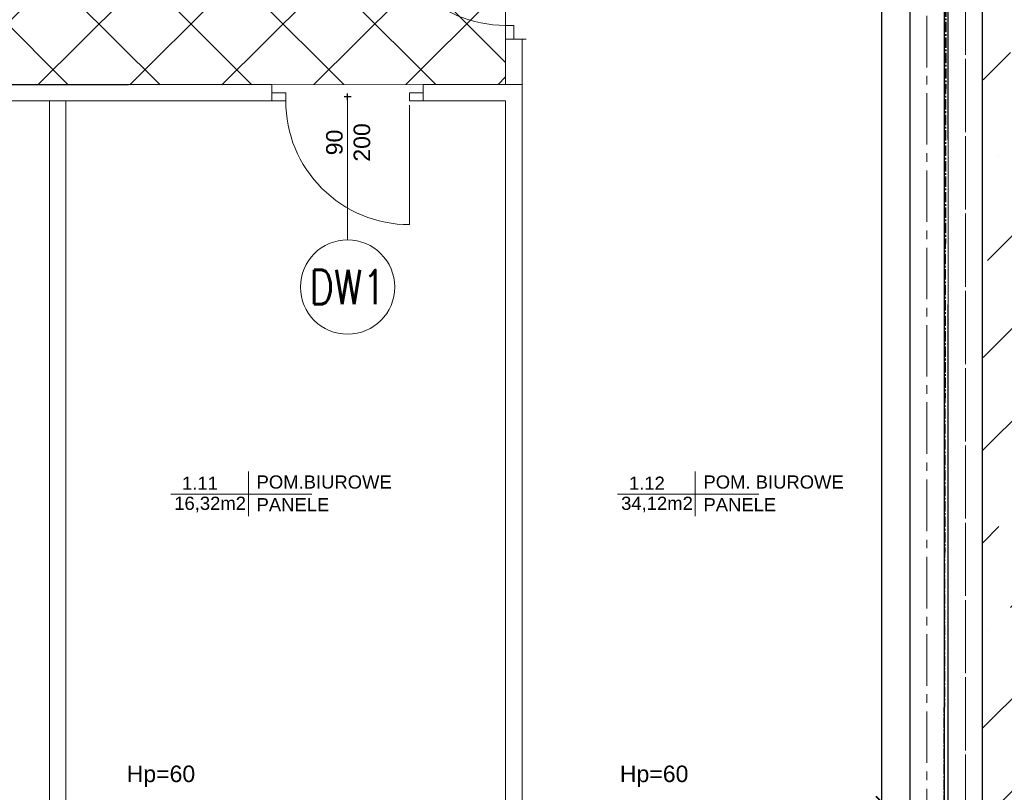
# Model space of a CAD drawing. Header units: millimetres. Extents: x -604189 to 881711, y -381903 to -7297.
# Tile 42 of 256: x -555173 to -548008, y -205189 to -199566. Entities that reach past the tile are written whole.
import ezdxf
from ezdxf.enums import TextEntityAlignment as Align

# ---------------------------------------------------------------- set-up
doc = ezdxf.new("R2010")
doc.units = ezdxf.units.MM
doc.header["$LTSCALE"] = 100
doc.linetypes.add('ACAD_ISO04W100', pattern=[30.5, 24, -3, 0.5, -3])
doc.linetypes.add('CENTER2', pattern=[1.125, 0.75, -0.125, 0.125, -0.125])
doc.layers.get('Defpoints').update_dxf_attribs({"color": 30})
for name, color, linetype, lineweight in [('2', 2, 'Continuous', 25), ('2_gk', 111, 'Continuous', 18), ('drzwi', 72, 'Continuous', 20), ('osie', 24, 'ACAD_ISO04W100', 5), ('RCAD_wymiary', 7, 'Continuous', 18), ('strop osie', 80, 'ACAD_ISO04W100', 5), ('wym_50rz', 101, 'Continuous', 13), ('ściana', 7, 'Continuous', 40)]:
    doc.layers.add(name, color=color, linetype=linetype, lineweight=lineweight)
doc.layers.add('LC', color=3, linetype='Continuous')
doc.layers.add('OPIS', color=7, linetype='Continuous')
doc.styles.add('Arial', font='arial.ttf')
doc.styles.add('ARIAL_1', font='arial.ttf')
doc.styles.add('ROMANS', font='romans.shx', dxfattribs={"width": 0.8, "height": 10})
doc.styles.get("Standard").update_dxf_attribs({"font": 'romans.shx', "width": 0.5})
doc.dimstyles.new('1 50', dxfattribs={"dimtxt": 150, "dimasz": 80, "dimexe": 1, "dimexo": 1, "dimgap": 20, "dimtad": 1, "dimdec": 0, "dimlfac": 0.1, "dimtxsty": 'Standard', "dimblk": 'ARCHTICK', "dimcen": 200, "dimclrd": 2, "dimadec": 1, "dimazin": 0, "dimtfac": 1, "dimtdec": 0, "dimtmove": 0, "dimatfit": 3, "dimldrblk": 'ARCHTICK', "dimfxl": 120, "dimfxlon": 1, "dimtfill": 1, "dimarcsym": 0})

# ---------------------------------------------------------------- blocks, each defined once
blk = doc.blocks.new('dd02')
at = {"linetype": 'ByBlock'}
blk.add_lwpolyline([(3, 0), (90, 0)], dxfattribs=at)
at = {"color": 8, "linetype": 'ByBlock', "lineweight": 0}
blk.add_arc((0, 0), 90, 270, 0, dxfattribs=at)
blk = doc.blocks.new('def01')
at = {"layer": 'Defpoints', "linetype": 'Continuous'}
blk.add_lwpolyline([(2.5, 0), (-2.5, 0)], dxfattribs=at)
blk = doc.blocks.new('def02')
at = {"layer": 'Defpoints'}
blk.add_blockref('def01', (0, 0), dxfattribs=at)
at = {"layer": 'Defpoints', "rotation": 90}
blk.add_blockref('def01', (0, 0), dxfattribs=at)
blk = doc.blocks.new('dalu01')
at = {"ltscale": 3}
blk.add_lwpolyline([(3, 0), (3, -10), (-3, -10), (-3, 0)], dxfattribs=at)
blk = doc.blocks.new('d_90alu')
blk.add_blockref('dalu01', (-3, 0))
at = {"linetype": 'ByBlock'}
blk.add_blockref('dd02', (0, -10), dxfattribs=at)
at = {"xscale": -1, "rotation": 180}
blk.add_blockref('dalu01', (-3, -110), dxfattribs=at)
at = {"layer": 'Defpoints'}
blk.add_blockref('def02', (-3, -55), dxfattribs=at)
blk = doc.blocks.new('opis_osi_circle')
at = {"linetype": 'ByBlock', "lineweight": -2}
blk.add_circle((0, 0), 34.95, dxfattribs=at)
blk = doc.blocks.new('_ArchTick')
at = {"layer": 'strop osie', "color": 0, "const_width": 0.15}
blk.add_lwpolyline([(-0.5, -0.5), (0.5, 0.5)], dxfattribs=at)
blk = doc.blocks.new('*D3245')
at = {"layer": 'Defpoints', "color": 0, "linetype": 'ByBlock', "lineweight": 5, "transparency": 16777216}
for p in [(-548696.8, -193157.4), (-548902.2, -205257.4), (-548696.8, -205257.4)]:
    blk.add_point(p, dxfattribs=at)
at = {"layer": 'OPIS', "color": 0, "linetype": 'Continuous', "lineweight": -2, "transparency": 16777216}
for p, q in [((-548842.2, -193157.4), (-548903.2, -193157.4)), ((-548842.2, -205257.4), (-548903.2, -205257.4))]:
    blk.add_line(p, q, dxfattribs=at)
at = {"layer": 'OPIS', "color": 2, "lineweight": -2, "transparency": 16777216}
blk.add_line((-548902.2, -193157.4), (-548902.2, -205257.4), dxfattribs=at)
at = {"layer": 'OPIS', "color": 2, "linetype": 'ByBlock', "lineweight": -2, "transparency": 16777216, "xscale": 80, "yscale": 80, "zscale": 80}
for p, rotation in [((-548902.2, -193157.4), 90), ((-548902.2, -205257.4), 270)]:
    blk.add_blockref('_ArchTick', p, dxfattribs=dict(at, rotation=rotation))
at = {"layer": 'OPIS', "color": 0, "linetype": 'ByBlock', "lineweight": 9, "transparency": 16777216, "insert": (-548997.2, -199207.4), "char_height": 150, "attachment_point": 5, "rotation": 90, "bg_fill": 3, "box_fill_scale": 1.1, "bg_fill_color": 256, "bg_fill_true_color": 13158600, "bg_fill_transparency": 0}
blk.add_mtext('1210', dxfattribs=at)

msp = doc.modelspace()

# ---------------------------------------------------------------- hatches: boundary and pattern name
at = {"layer": 'OPIS', "linetype": 'ByBlock', "lineweight": 13}
h = msp.add_hatch(dxfattribs=at)
h.set_pattern_fill('ANSI37', color=0, scale=149)
h.set_pattern_definition([(45, (-296350.26, 111503), (-334.51454, 334.51454), []), (135, (-296350.26, 111503), (-334.51454, -334.51454), [])])
h.paths.add_polyline_path([(-565846.6, -200148.4), (-566196.8, -200149.3), (-566196.8, -200157.4), (-566296.8, -200157.4), (-566296.8, -200149.6), (-566746.8, -200150.9), (-566746.8, -201168.3, -0.414214), (-566403.9, -201511.3, -1), (-567089.8, -201511.3, -0.414214), (-566746.8, -201168.3), (-566746.8, -200936.9, -0.267949), (-567196.8, -200157.4), (-567296.8, -200157.4), (-567296.8, -200152.4), (-567606.8, -200153.3), (-567606.8, -201603.3), (-567556.8, -201603.1), (-567556.8, -205257.4), (-565846.5, -205257.4)])
h.paths.add_polyline_path([(-551636.8, -198396.3), (-576656.8, -198407.4), (-576656.8, -193157.4), (-579836.8, -193157.4), (-579836.8, -200437.4), (-570846.8, -200437.4), (-570846.8, -200053.2), (-551636.8, -200037.4)])
h.paths.add_polyline_path([(-566819.5, -205014.1), (-566583.8, -205014.1), (-566583.8, -204789.1), (-566819.5, -204789.1)], flags=24)
h.paths.add_polyline_path([(-566959.3, -200828.7), (-566427.2, -200828.7), (-566427.2, -200603.7), (-566959.3, -200603.7)], flags=24)
h.paths.add_polyline_path([(-566792, -202497.9), (-566276.9, -202497.9), (-566276.9, -202398.5), (-566792, -202398.5)], flags=24)
h.paths.add_polyline_path([(-566792, -202387.9), (-565854.6, -202387.9), (-565854.6, -202288.5), (-566792, -202288.5)], flags=24)
h.paths.add_polyline_path([(-567194, -202505.3), (-566857.3, -202505.3), (-566857.3, -202389.9), (-567194, -202389.9)], flags=24)
h.paths.add_polyline_path([(-567153.4, -202393.6), (-566996.4, -202393.6), (-566996.4, -202295.6), (-567153.4, -202295.6)], flags=24)
h.paths.add_polyline_path([(-566516.5, -200627.5), (-566516.5, -200287.8), (-566964.3, -200287.8), (-566964.3, -200627.5)], flags=24)
at = {"layer": 'OPIS', "linetype": 'ByBlock', "lineweight": 5}
h = msp.add_hatch(dxfattribs=at)
h.set_pattern_fill('ANSI36', color=0, scale=150)
h.set_pattern_definition([(45, (-306927.96, 32475.8), (252.5697, 926.0889), [1190.625, -238.125, 0, -238.125])])
h.paths.add_polyline_path([(-533346.8, -193157.4), (-548166.8, -193157.4), (-548166.8, -197882.4), (-548161.9, -197882.4), (-548161.9, -198122.4), (-548165.2, -207812.4), (-548161.9, -207812.4), (-548161.9, -208052.4), (-548166.8, -212777.4), (-543381.9, -212777.4), (-543381.9, -212777.4), (-543141.9, -212777.4), (-538361.9, -212777.4), (-538361.9, -212777.4), (-538121.9, -212777.4), (-533346.8, -212777.4)])

# ---------------------------------------------------------------- linework, layer by layer
at = {"color": 0, "linetype": 'ByBlock', "lineweight": 15}
for p, q in [((-551636.8, -199707.4), (-551636.8, -200037.4)), ((-551516.8, -199707.4), (-551516.8, -200037.4)), ((-555556.8, -200037.4), (-553336.8, -200037.4)), ((-552236.8, -200037.4), (-551516.8, -200037.4)), ((-551516.8, -200037.4), (-551516.8, -205257.4)), ((-555556.8, -200157.4), (-553336.8, -200157.4)), ((-554956.8, -200157.4), (-554956.8, -205257.4)), ((-554836.8, -200157.4), (-554836.8, -205257.4)), ((-552236.8, -200157.4), (-551636.8, -200157.4)), ((-551636.8, -200157.4), (-551636.8, -205257.4))]:
    msp.add_line(p, q, dxfattribs=at)
at = {"color": 0, "lineweight": 9}
msp.add_line((-552786.8, -200102.4), (-552786.8, -201168.3), dxfattribs=at)
at = {"layer": '2', "color": 0}
for points in [[(-548416.8, -200437.4), (-548416.8, -192907.4), (-546478.6, -192901.6)], [(-533346.8, -207217.5), (-533346.8, -212777.4), (-548166.8, -212777.4), (-548166.8, -193157.4), (-533346.8, -193157.4), (-533346.8, -207217.5)], [(-533096.8, -207217.5), (-533096.8, -213027.4), (-548416.8, -213027.4), (-548416.8, -201637.4)]]:
    msp.add_lwpolyline(points, dxfattribs=at)
at = {"layer": '2_gk', "color": 0}
for points in [[(-551636.8, -199707.4), (-551486.8, -199707.4)], [(-553336.8, -200157.4), (-553336.8, -200037.4)], [(-552236.8, -200157.4), (-552236.8, -200037.4)]]:
    msp.add_lwpolyline(points, dxfattribs=at)
at = {"layer": 'OPIS', "color": 116, "linetype": 'CENTER2', "lineweight": 35, "true_color": 0x136734}
msp.add_line((-548446.8, -205507.4), (-548416.8, -191705.7), dxfattribs=at)
at = {"layer": 'OPIS', "color": 0, "lineweight": 5}
msp.add_lwpolyline([(-579836.8, -193157.4), (-576656.8, -193157.4), (-576656.8, -198407.4), (-551636.8, -198396.3), (-551636.8, -200037.4), (-570846.8, -200053.2)], dxfattribs=at)
at = {"layer": 'OPIS', "color": 0, "linetype": 'ByBlock', "lineweight": 5}
msp.add_lwpolyline([(-548166.8, -193157.4), (-533346.8, -193157.4), (-533346.8, -212777.4), (-548166.8, -212777.4)], close=True, dxfattribs=at)
at = {"layer": 'osie', "color": 0, "linetype": 'CENTER2', "ltscale": 5}
for points in [[(-548291.8, -188726.7), (-548291.8, -207696.8)], [(-548291.8, -189196.9), (-548291.8, -214177.7)], [(-548571.8, -189975.2), (-548571.8, -205382.4)]]:
    msp.add_lwpolyline(points, dxfattribs=at)
at = {"layer": 'osie', "color": 0, "linetype": 'ByBlock', "lineweight": 20, "ltscale": 5}
msp.add_lwpolyline([(-548416.8, -192707.4), (-548416.8, -205707.4), (-549861.8, -205707.4)], dxfattribs=at)
at = {"layer": 'osie', "color": 0, "linetype": 'ByBlock', "lineweight": 25, "ltscale": 5}
for points in [[(-549811.8, -192907.4), (-548446.8, -192907.4), (-548446.8, -205507.4)], [(-549801.8, -193157.4), (-548696.8, -193157.4), (-548696.8, -205257.4)]]:
    msp.add_lwpolyline(points, dxfattribs=at)
at = {"layer": 'ściana', "color": 0, "lineweight": 18}
for p, q in [((-553508.4, -202853.8), (-553508.6, -203179.4)), ((-550256.8, -202853.8), (-550257, -203179.4)), ((-554073.6, -203018.8), (-553046.5, -203018.8)), ((-550821.9, -203018.8), (-549794.9, -203018.8))]:
    msp.add_line(p, q, dxfattribs=at)

# ---------------------------------------------------------------- block references
at = {"layer": 'drzwi', "color": 0, "xscale": -10, "yscale": 10, "zscale": 10}
msp.add_blockref('d_90alu', (-551636.8, -198607.4), dxfattribs=at)
at = {"layer": 'drzwi', "color": 0, "xscale": 10, "yscale": 10, "zscale": 10, "rotation": 270.0000000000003}
msp.add_blockref('d_90alu', (-552236.8, -200157.4), dxfattribs=at)
at = {"layer": 'wym_50rz', "color": 0, "linetype": 'ByBlock', "lineweight": 20, "xscale": -9.81334601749, "yscale": 9.81334601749, "zscale": 9.81334601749, "rotation": 90}
msp.add_blockref('opis_osi_circle', (-552786.8, -201511.3), dxfattribs=at)

# ---------------------------------------------------------------- texts
at = {"layer": 'LC', "color": 0, "style": 'ARIAL_1'}
for s, p in [('POM.BIUROWE', (-553449, -202978.3)), ('1.12', (-550739.8, -202987.2)), ('POM. BIUROWE', (-550197.3, -202978.3)), ('1.11', (-553991.4, -202987.2)), ('16,32m2', (-554048, -203133.1)), ('PANELE', (-553449.1, -203143.3)), ('34,12m2', (-550796.4, -203133.1)), ('PANELE', (-550197.4, -203143.3))]:
    msp.add_text(s, height=96, dxfattribs=at).set_placement(p)
at = {"layer": 'RCAD_wymiary', "color": 0, "char_height": 120, "width": 4395.861, "style": 'Arial'}
for s, insert, attachment_point, rotation in [('{\\C1;90\\P200}', (-552943, -200459.2), 2, 90), ('{\\C1;Hp=60}', (-554144.8, -205150.5), 8, 0.05112), ('{\\C1;Hp=60}', (-550556.1, -205150.5), 8, 0.05112)]:
    msp.add_mtext(s, dxfattribs=dict(at, insert=insert, attachment_point=attachment_point, rotation=rotation))
at = {"layer": 'wym_50rz', "color": 0, "linetype": 'ByBlock', "lineweight": 20, "style": 'ROMANS', "width": 0.8}
msp.add_text('DW1', height=250, dxfattribs=at).set_placement((-552786.8, -201511.3), align=Align.MIDDLE_CENTER)

# ---------------------------------------------------------------- next in the draw order: dimensions: what is measured, and where the dimension line sits
at = {"layer": 'OPIS', "color": 0, "linetype": 'ByBlock', "lineweight": 9}
dim = msp.add_linear_dim(base=(-548902.2, -205257.4), p1=(-548696.8, -193157.4), p2=(-548696.8, -205257.4), angle=90, dimstyle='1 50', override={"dimfxl": 60, "dimarcsym": 1}, dxfattribs=at)
dim.commit()
dim.dimension.update_dxf_attribs({"geometry": '*D3245', "text_midpoint": (-548902.2, -199207.4), "dimtype": 160})

doc.saveas('drawing.dxf')
